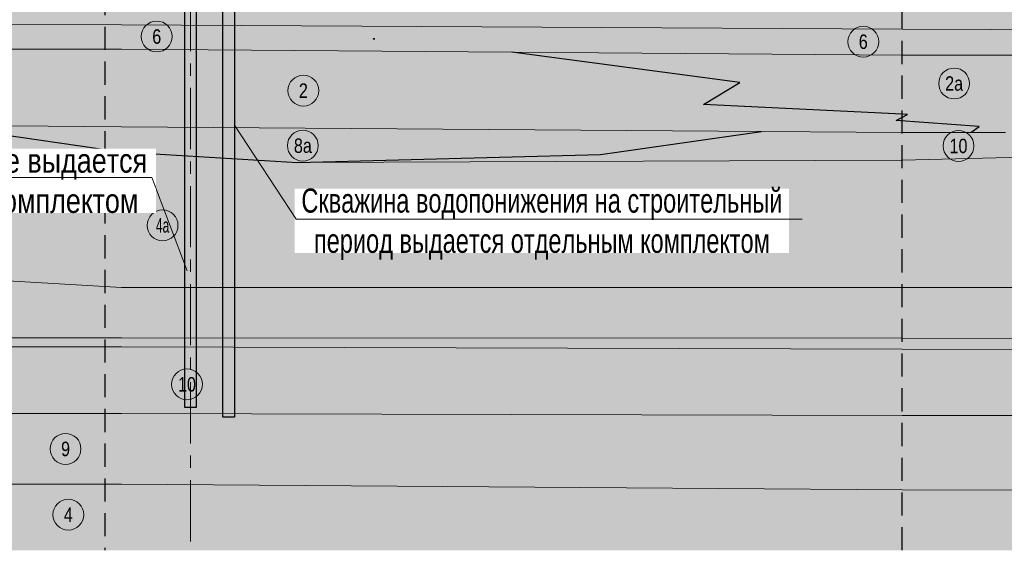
# Model space of a CAD drawing. Header units: millimetres. Extents: x 615418 to 955542, y 450519 to 646666.
# Tile 2 of 84: x 642766 to 693842, y 475635 to 503131. Entities that reach past the tile are written whole.
import ezdxf
from ezdxf import colors
from ezdxf.entities.mleader import LeaderData, LeaderLine
from ezdxf.enums import TextEntityAlignment as Align
from ezdxf.math import Vec2, Vec3

# ---------------------------------------------------------------- set-up
doc = ezdxf.new("R2010")
doc.units = ezdxf.units.MM
for name, pattern in [('CENTER', [50.8, 31.75, -6.35, 6.35, -6.35]), ('DASHED', [9, 6, -3]), ('осевая', [50.8, 31.75, -6.35, 6.35, -6.35])]:
    doc.linetypes.add(name, pattern=pattern)
for name, color, linetype in [('Bound', 7, 'Continuous'), ('Fill', 7, 'Continuous'), ('Геология', 7, 'Continuous')]:
    doc.layers.add(name, color=color, linetype=linetype)
doc.layers.add('Отдел_Выноски(точка)', color=7, linetype='Continuous', lineweight=15)
doc.layers.add('Отдел_Оси', color=1, linetype='осевая', lineweight=15)
doc.styles.add('arial', font='arial.ttf')
doc.styles.get("Standard").update_dxf_attribs({"font": 'arial.ttf'})
pattern_1 = [(90, (0, 12), (-375, 375), [16.5, -733.5]), (45, (0, 28.5), (-375, 375), [16.9706, -513.3595]), (0, (12, 40.5), (375, 375), [16.5, -733.5]), (315, (28.5, 40.5), (375, 375), [16.9706, -513.3595]), (90, (40.5, 12), (-375, 375), [16.5, -733.5]), (45, (28.5, 0), (-375, 375), [16.9706, -513.3595]), (0, (12, 0), (375, 375), [16.5, -733.5]), (315, (0, 12), (375, 375), [16.9706, -513.3595])]
pattern_2 = [(197.87055, (692.1, 696.6), (-2090.787921, -696.5901627), [8.1465, -22691.8873]), (197.87055, (347.1, 351.6), (-2090.787921, -696.5901627), [8.1465, -22691.8873]), (270, (339.4, 349.1), (696.9293, 4e-14), [8.146, -688.4443]), (270, (684.4, 694.1), (696.9293, 4e-14), [8.146, -688.4443]), (342.12945, (684.45, 685.95), (19514.0205961, -6269.3114633), [8.1465, -22691.8873]), (342.12945, (339.45, 340.95), (19514.0205961, -6269.3114633), [8.1465, -22691.8873]), (53.95936, (692.1, 683.4), (3484.646535, 4876.131138), [8.1465, -9468.1]), (53.95936, (347.1, 338.4), (3484.646535, 4876.131138), [8.1465, -9468.1]), (126.04064, (351.93, 345), (-2090.787921, 2786.36065), [8.146, -9468.1007]), (126.04064, (696.93, 690), (-2090.787921, 2786.36065), [8.146, -9468.1007])]
pattern_3 = [(0, (-18, 0), (0, 1400), [3266, 0]), (0, (-18, 466), (0, 1400), [3266, 0]), (0, (-18, 934), (0, 1400), [3266, 0])]

# ---------------------------------------------------------------- blocks, each defined once
blk = doc.blocks.new('круг6')
at = {"true_color": 0xffffff}
h = blk.add_hatch(color=7, dxfattribs=at)
edge = h.paths.add_edge_path()
edge.add_arc((0, 0), 0.8, 0, 360)
at = {"color": 7, "lineweight": 0}
blk.add_circle((0, 0), 0.8, dxfattribs=at)
at = {"color": 7, "lineweight": 0, "width": 0.8}
blk.add_text('6', height=0.75, dxfattribs=at).set_placement((0, 0), align=Align.MIDDLE_CENTER)
blk = doc.blocks.new('круг2_-32_')
at = {"true_color": 0xffffff}
h = blk.add_hatch(color=7, dxfattribs=at)
edge = h.paths.add_edge_path()
edge.add_arc((0, 0), 0.8, 0, 360)
at = {"color": 7, "lineweight": 0}
blk.add_circle((0, 0), 0.8, dxfattribs=at)
at = {"color": 7, "lineweight": 0, "width": 0.8}
blk.add_text('2а', height=0.75, dxfattribs=at).set_placement((0, 0), align=Align.MIDDLE_CENTER)
blk = doc.blocks.new('круг10')
at = {"true_color": 0xffffff}
h = blk.add_hatch(color=7, dxfattribs=at)
edge = h.paths.add_edge_path()
edge.add_arc((0, 0), 0.8, 0, 360)
at = {"color": 7, "lineweight": 0}
blk.add_circle((0, 0), 0.8, dxfattribs=at)
at = {"color": 7, "lineweight": 0, "width": 0.8}
blk.add_text('10', height=0.75, dxfattribs=at).set_placement((0, 0), align=Align.MIDDLE_CENTER)
blk = doc.blocks.new('круг9')
at = {"true_color": 0xffffff}
h = blk.add_hatch(color=7, dxfattribs=at)
edge = h.paths.add_edge_path()
edge.add_arc((0, 0), 0.8, 0, 360)
at = {"color": 7, "lineweight": 0}
blk.add_circle((0, 0), 0.8, dxfattribs=at)
at = {"color": 7, "lineweight": 0, "width": 0.8}
blk.add_text('9', height=0.75, dxfattribs=at).set_placement((0, 0), align=Align.MIDDLE_CENTER)
blk = doc.blocks.new('круг4')
at = {"true_color": 0xffffff}
h = blk.add_hatch(color=7, dxfattribs=at)
edge = h.paths.add_edge_path()
edge.add_arc((0, 0), 0.8, 0, 360)
at = {"color": 7, "lineweight": 0}
blk.add_circle((0, 0), 0.8, dxfattribs=at)
at = {"color": 7, "lineweight": 0, "width": 0.8}
blk.add_text('4', height=0.75, dxfattribs=at).set_placement((0, 0), align=Align.MIDDLE_CENTER)
blk = doc.blocks.new('круг4_-32_')
at = {"true_color": 0xffffff}
h = blk.add_hatch(color=7, dxfattribs=at)
edge = h.paths.add_edge_path()
edge.add_arc((0, 0), 0.8, 0, 360)
at = {"color": 7, "lineweight": 0}
blk.add_circle((0, 0), 0.8, dxfattribs=at)
at = {"color": 7, "lineweight": 0, "width": 0.590909}
blk.add_text('4а', height=0.75, dxfattribs=at).set_placement((0, 0), align=Align.MIDDLE_CENTER)
blk = doc.blocks.new('круг8_-32_')
at = {"true_color": 0xffffff}
h = blk.add_hatch(color=7, dxfattribs=at)
edge = h.paths.add_edge_path()
edge.add_arc((0, 0), 0.8, 0, 360)
at = {"color": 7, "lineweight": 0}
blk.add_circle((0, 0), 0.8, dxfattribs=at)
at = {"color": 7, "lineweight": 0, "width": 0.8}
blk.add_text('8а', height=0.75, dxfattribs=at).set_placement((0, 0), align=Align.MIDDLE_CENTER)
blk = doc.blocks.new('круг2')
at = {"true_color": 0xffffff}
h = blk.add_hatch(color=7, dxfattribs=at)
edge = h.paths.add_edge_path()
edge.add_arc((0, 0), 0.8, 0, 360)
at = {"color": 7, "lineweight": 0}
blk.add_circle((0, 0), 0.8, dxfattribs=at)
at = {"color": 7, "lineweight": 0, "width": 0.8}
blk.add_text('2', height=0.75, dxfattribs=at).set_placement((0, 0), align=Align.MIDDLE_CENTER)
blk = doc.blocks.new('r3 red-1')
at = {"layer": 'Fill', "lineweight": 13}
h = blk.add_hatch(dxfattribs=at)
h.set_pattern_fill('GR29', color=256, scale=1500, pattern_type=2)
h.set_pattern_definition(pattern_2)
h.paths.add_polyline_path([(25049, 1527), (26698, 1768), (28448, 1850), (29295, 1835), (30043, 1821), (30790, 1806), (31537, 1792), (32284, 1773), (33031, 1755), (33778, 1736), (34525, 1718), (35272, 1695), (36019, 1673), (36766, 1651), (37513, 1628), (38260, 1603), (39007, 1577), (39754, 1551), (40500, 1525), (41247, 1497), (41994, 1468), (42741, 1440), (43488, 1412), (44235, 1381), (44982, 1350), (45729, 1320), (46475, 1289), (47222, 1257), (47969, 1226), (48716, 1194), (49463, 1162), (50209, 1130), (50965, 1090), (52460, 1090), (55449, 1090), (58438, 1090), (61427, 1090), (64416, 1090), (67405, 1090), (70394, 1090), (73583, 1090), (80763, 1083), (87343, 1082), (94223, 1071), (101103, 1058), (107983, 1041), (114863, 1022), (121743, 1003), (128623, 982), (135504, 962), (142384, 943), (149264, 927), (156144, 913), (163024, 903), (169904, 897), (176784, 895), (172034, 1333), (169443, 1568), (166852, 1803), (164262, 2054), (163333, 2144), (161671, 2305), (159080, 2556), (156490, 2807), (154073, 3047), (151308, 3320), (148718, 3577), (146127, 3833), (143536, 4084), (140946, 4335), (138355, 4586), (135764, 4837), (133174, 5072), (130583, 5307), (127992, 5542), (125402, 5777), (122954, 5974), (122954, 2750), (73514, 2750), (72514, 2250), (9174, 2250), (5974, 3850), (-5046, 3850), (-11746, 500), (-16746, 500), (-26646, 5450), (-36566, 5450), (-37766, 4850), (-39836, 4850), (-41536, 5700), (-83834, 5700), (-87236, 7061), (-118663, 5817), (-134595, 5817), (-134595, 1847), (-118663, 1836), (-78178, 1610), (-64279, 1560), (-63339, 1560), (-62400, 1560), (-61460, 1560), (-60521, 1560), (-59582, 1560), (-58642, 1560), (-57703, 1527), (-56764, 1480), (-55824, 1422), (-54885, 1354), (-53945, 1274), (-53006, 1184), (-52067, 1084), (-51127, 972), (-50188, 850), (-50188, 850), (-46255, 309), (-42151, -675), (-38717, -1641), (-34100, -3360), (-28183, -5060), (-24350, -5268), (-22549, -5328), (-21420, -5360), (-20292, -5392), (-19164, -5424), (-18035, -5450), (-16907, -5477), (-15778, -5504), (-14650, -5530), (-13522, -5550), (-12393, -5570), (-11265, -5590), (-10137, -5609), (-9009, -5621), (-7881, -5632), (-6752, -5643), (-5624, -5655), (-4496, -5657), (-3368, -5659), (-2240, -5661), (-1112, -5663), (16, -5654), (1144, -5646), (2272, -5638), (3615, -5629), (5250, -5548), (6900, -5307), (8550, -4916), (10200, -4393), (11849, -3760), (13499, -3046), (15149, -2281), (16799, -1499), (18449, -734), (20099, -20), (21749, 613), (23399, 1136)])
at = {"layer": 'Fill'}
h = blk.add_hatch(dxfattribs=at)
h.set_pattern_fill('GR28', color=256, scale=1500, pattern_type=2)
h.set_pattern_definition(pattern_1)
h.paths.add_polyline_path([(-50182, 850), (-51127, 972), (-52067, 1084), (-53006, 1184), (-53945, 1274), (-54885, 1354), (-55824, 1422), (-56764, 1480), (-57703, 1527), (-58642, 1560), (-59582, 1560), (-60521, 1560), (-61460, 1560), (-62400, 1560), (-63339, 1560), (-64279, 1560), (-78178, 1610), (-118663, 1836), (-134595, 1847), (-134595, 569), (-118663, 569), (-78178, 260), (-75598, 260), (-72818, 260), (-70038, 260), (-67259, 260), (-64279, 260), (-63339, 260), (-62400, 260), (-61460, 260), (-60521, 260), (-59582, 260), (-58642, 260), (-57703, 260), (-56764, 276), (-46255, 309)])
h = blk.add_hatch(dxfattribs=at)
h.set_pattern_fill('GR28', color=256, scale=1500, style=0, pattern_type=2)
h.set_pattern_definition(pattern_1)
edge = h.paths.add_edge_path()
edge.add_arc((-105649, 1014), 173, 0, 360)
h.paths.add_polyline_path([(-105599, 1085), (-105616, 1101), (-105632, 1113), (-105658, 1117), (-105681, 1113), (-105697, 1103), (-105708, 1095), (-105732, 1044), (-105732, 1024), (-105732, 987), (-105728, 970), (-105714, 947), (-105697, 926), (-105686, 919), (-105660, 912), (-105637, 914), (-105625, 919), (-105602, 940), (-105590, 976), (-105590, 951), (-105639, 906), (-105693, 921), (-105726, 962), (-105732, 987), (-105732, 1024), (-105732, 1045), (-105725, 1059), (-105716, 1078), (-105702, 1109), (-105641, 1120), (-105600, 1089)], flags=16)
at = {"layer": 'Fill', "lineweight": 13}
h = blk.add_hatch(dxfattribs=at)
h.set_pattern_fill('GR30', color=256, scale=1500, pattern_type=2)
h.set_pattern_definition([(197.866148, (237.075, 241.89), (-1469.25, -489.3829239), [8.8168, -15942.6809]), (197.866148, (484.575, 489.39), (-1469.25, -489.3829239), [8.8168, -15942.6809]), (270, (476.18, 486.66), (489.75, 3e-14), [8.8168, -480.566]), (270, (228.68, 239.16), (489.75, 3e-14), [8.8168, -480.566]), (342.133852, (228.75, 230.4), (13713.0000001, -4404.4463148), [8.817, -15942.6807]), (342.133852, (476.25, 477.9), (13713.0000001, -4404.4463148), [8.817, -15942.6807]), (53.95219, (237, 227.55), (2448.75, 3425.680467), [8.817, -6649.238]), (53.95219, (484.5, 475.05), (2448.75, 3425.680467), [8.817, -6649.238]), (126.04781, (489.75, 482.25), (-1469.25, 1957.531695), [8.8168, -6649.2382]), (126.04781, (242.25, 234.75), (-1469.25, 1957.531695), [8.8168, -6649.2382])])
h.paths.add_polyline_path([(-38717, -1641), (-42151, -675), (-46255, 309), (-56764, 276), (-57703, 260), (-58642, 260), (-59582, 260), (-60521, 260), (-61460, 260), (-62400, 260), (-63339, 260), (-64279, 260), (-67259, 260), (-70038, 260), (-72818, 260), (-75598, 260), (-78178, 260), (-118663, 569), (-134595, 569), (-134595, -124), (-136095, -1124), (-133096, -2124), (-128207, -3373), (-118663, -3460), (-78178, -3740), (-74613, -3740), (-72818, -3740), (-70038, -3740), (-67259, -3740), (-64279, -3740), (-59767, -3766), (-55255, -3843), (-50743, -3968), (-46231, -4135), (-41719, -4337), (-37207, -4566), (-32695, -4810), (-28183, -5060), (-34100, -3360)])
h = blk.add_hatch(dxfattribs=at)
h.set_pattern_fill('GR29', color=256, scale=1500, pattern_type=2)
h.set_pattern_definition(pattern_2)
h.paths.add_polyline_path([(179453, -5719), (183822, -5441), (187329, -5228), (187329, -3124), (188829, -2124), (188277, -1940), (187329, -1976), (185131, -2060), (177231, -2321), (166866, -2707), (156501, -3121), (146137, -3544), (135772, -3957), (125407, -4343), (123888, -4394), (120218, -4575), (117627, -4687), (115037, -4798), (112446, -4894), (109855, -4989), (107265, -5085), (104674, -5180), (102083, -5255), (99492, -5331), (96902, -5406), (94311, -5482), (91720, -5535), (89129, -5588), (86538, -5641), (83947, -5694), (80763, -5810), (73583, -5810), (70394, -5810), (67405, -5810), (64416, -5810), (61427, -5810), (58438, -5810), (55449, -5810), (52460, -5810), (50966, -5810), (50191, -5881), (49445, -5938), (48699, -5994), (47953, -6050), (47207, -6106), (46461, -6162), (45715, -6216), (44969, -6270), (44223, -6324), (43477, -6378), (42731, -6428), (41985, -6478), (41239, -6528), (40493, -6578), (39746, -6624), (39000, -6669), (38254, -6714), (37508, -6760), (36761, -6799), (36015, -6838), (35268, -6878), (34522, -6917), (33775, -6950), (33029, -6982), (32282, -7015), (31536, -7048), (30789, -7073), (30042, -7099), (29295, -7124), (28423, -7151), (28358, -7150), (26698, -7152), (25049, -7158), (23399, -7167), (21749, -7180), (20099, -7195), (18449, -7212), (16799, -7231), (15149, -7249), (13499, -7268), (11849, -7285), (10200, -7300), (8550, -7313), (6900, -7322), (5250, -7328), (3500, -7330), (-1112, -7303), (-5624, -7222), (-10136, -7092), (-14648, -6918), (-19160, -6707), (-23671, -6470), (-28183, -6215), (-32695, -5955), (-37207, -5700), (-41719, -5463), (-46231, -5252), (-50743, -5078), (-55255, -4948), (-59767, -4867), (-64279, -4840), (-78178, -5183), (-109534, -5307), (-118663, -4749), (-128207, -3373), (-133094, -2124), (-134595, -3124), (-134595, -10840), (-118663, -11782), (-78178, -11778), (-61669, -11778), (-45376, -12175), (-29084, -12572), (-11350, -11256), (0, -10905), (3500, -10810), (28448, -10750), (31537, -10754), (34526, -10766), (37515, -10784), (40504, -10810), (43493, -10840), (46482, -10874), (49471, -10911), (52460, -10949), (55449, -10986), (58438, -11020), (61427, -11050), (64416, -11076), (67405, -11094), (70394, -11106), (73583, -11110), (80763, -11110), (118554, -11686)])
at = {"layer": 'Fill'}
h = blk.add_hatch(dxfattribs=at)
h.set_pattern_fill('GR39', color=256, scale=1500, style=0, pattern_type=2)
h.set_pattern_definition([(0, (427.5, 108), (0, 868.83), [0, -843]), (0, (969, 654), (0, 868.83), [0, -843]), (0, (126, 654), (0, 868.83), [0, -843]), (46.589094, (333, 861), (32034, 33884.37), [159.48, -47680.692]), (45.009384, (840, 525), (843, 868.83), [168.765, -40372.0644]), (44.01591, (496.5, 178.5), (843, 868.83), [182.1, -18573.4564]), (45.009384, (669, 354), (843, 868.83), [177.105, -40363.7244]), (46.627721, (168, 693), (30348, 32146.71), [189.63, -45229.577])])
h.paths.add_polyline_path([(-85466, -3690), (-118663, -3460), (-128207, -3373), (-118663, -4749), (-109534, -5307), (-93817, -4881)])
at = {"layer": 'Fill', "lineweight": 13}
h = blk.add_hatch(dxfattribs=at)
h.set_pattern_fill('GR07', color=256, scale=2000, pattern_type=2)
h.set_pattern_definition(pattern_3)
h.paths.add_polyline_path([(-41719, -4337), (-46231, -4135), (-50743, -3968), (-55255, -3843), (-59767, -3766), (-64279, -3740), (-67259, -3740), (-70038, -3740), (-72818, -3740), (-74613, -3740), (-78178, -3740), (-85466, -3690), (-93817, -4881), (-109534, -5307), (-78178, -5183), (-64279, -4840), (-59767, -4867), (-55255, -4948), (-50743, -5078), (-46231, -5252), (-41719, -5463), (-37207, -5700), (-32695, -5955), (-28183, -6215), (-23671, -6470), (-19160, -6707), (-14648, -6918), (-10136, -7092), (-5624, -7222), (-1112, -7303), (3500, -7330), (5250, -7328), (6900, -7322), (8550, -7313), (10200, -7300), (11849, -7285), (13499, -7268), (15149, -7249), (16799, -7231), (18449, -7212), (20099, -7195), (21749, -7180), (23399, -7167), (25049, -7158), (26698, -7152), (28358, -7150), (26698, -7133), (25049, -7084), (23399, -7005), (21749, -6899), (20099, -6770), (18449, -6625), (16799, -6469), (15149, -6311), (13842, -6187), (13159, -6184), (12476, -6180), (11793, -6176), (11111, -6172), (10428, -6168), (9745, -6164), (9062, -6161), (8379, -6157), (7697, -6153), (7014, -6149), (6331, -6145), (5648, -6141), (4966, -6138), (4283, -6134), (3500, -6130), (-1112, -6104), (-5624, -6027), (-10136, -5902), (-14648, -5735), (-19160, -5532), (-23671, -5304), (-24350, -5268), (-28183, -5060), (-32695, -4810), (-37207, -4566)])
at = {"layer": 'Fill'}
h = blk.add_hatch(dxfattribs=at)
h.set_pattern_fill('GR07', color=256, scale=1500, style=0, pattern_type=2)
h.set_pattern_definition([(0, (-13.5, 0), (0, 1050), [2449.5, 0]), (0, (-13.5, 349.5), (0, 1050), [2449.5, 0]), (0, (-13.5, 700.5), (0, 1050), [2449.5, 0])])
h.paths.add_polyline_path([(-77673, -4878), (-77671, -4613)])
at = {"layer": 'Fill', "lineweight": 13}
h = blk.add_hatch(dxfattribs=at)
h.set_pattern_fill('GR26', color=256, scale=1750, pattern_type=2)
h.set_pattern_definition([(202.466912, (442.575, 470.925), (-15699.6294, -6537.465926), [21.875, -41035.1054]), (247.508038, (422.275, 462.525), (-9158.11715, -22227.384148), [21.875, -41017.133]), (292.491962, (414.05, 442.4), (6541.51225, -15689.918222), [21.875, -41017.133]), (337.533088, (422.275, 422.1), (22241.14165, -9152.452296), [21.875, -41035.1054]), (22.466912, (442.575, 413.875), (15699.6294, 6537.465926), [21.875, -41035.1054]), (67.508038, (462.7, 422.1), (9158.11715, 22227.384148), [21.875, -41017.133]), (112.491962, (471.135, 442.365), (-6541.51225, 15689.918222), [21.875, -41017.133]), (157.533088, (462.7, 462.525), (-22241.14165, 9152.4522965), [21.875, -41035.1054]), (186.906993, (996.275, 1067.5), (-10466.4196, -1307.493185), [39.0775, -43450.522]), (214.678564, (957.51, 1062.83), (-13083.0245, -9152.452296), [39.0845, -20642.849]), (242.33945, (925.35, 1040.62), (-1308.30245, -2614.98637), [39.0845, -30961.1855]), (270, (907.2, 1006), (1308.302, 8e-14), [39.0845, -1268.409]), (297.66055, (907.2, 966.875), (13083.0245, -24842.370519), [39.0775, -30961.1925]), (325.321436, (925.35, 932.33), (3924.90735, -2614.98637), [39.0845, -20642.849]), (353.093007, (957.513, 910.123), (32707.561251, -3922.479556), [39.0845, -43450.515]), (20.760502, (996.275, 905.45), (27474.35145, 10459.9454815), [39.0775, -40536.238]), (48.558746, (1032.85, 919.275), (9158.11715, 10459.945482), [39.0775, -29611.876]), (76.320549, (1058.75, 948.5), (10466.4196, 43147.275111), [39.0775, -49750.5016]), (103.679451, (1068.2, 986.475), (-1308.30245, 5229.972741), [39.0775, -49750.5016]), (131.441254, (1058.75, 1024.45), (-10466.4196, 11767.438667), [39.0775, -29611.876]), (159.239498, (1032.85, 1053.675), (-10466.4196, 3922.4795555), [39.0775, -40536.238])])
h.paths.add_polyline_path([(187329, -12777), (183822, -12681), (179453, -12615), (118554, -11686), (80763, -11110), (73583, -11110), (70394, -11106), (67405, -11094), (64416, -11076), (61427, -11050), (58438, -11020), (55449, -10986), (52460, -10949), (49471, -10911), (46482, -10874), (43493, -10840), (40504, -10810), (37515, -10784), (34526, -10766), (31537, -10754), (28448, -10750), (3500, -10810), (0, -10905), (-11350, -11256), (-29084, -12572), (-45418, -13836), (-61669, -14422), (-78178, -14404), (-118663, -14387), (-134595, -14387), (-134595, -14861), (-118663, -14861), (-78178, -14980), (-61669, -15002), (-39887, -15746), (-11350, -13318), (0, -13047), (3500, -12964), (28448, -12550), (31537, -12541), (34526, -12514), (37515, -12470), (40504, -12411), (43493, -12340), (46482, -12260), (49471, -12174), (52460, -12086), (55449, -12000), (58438, -11920), (61427, -11849), (64416, -11790), (67405, -11746), (70394, -11719), (73583, -11710), (80763, -11710), (89076, -11891), (92746, -12468), (96505, -13419), (101117, -14826), (103983, -15852), (120586, -15852), (183822, -15889), (187329, -15892)])
h = blk.add_hatch(dxfattribs=at)
h.set_pattern_fill('GR28', color=256, scale=1500, pattern_type=2)
h.set_pattern_definition(pattern_1)
h.paths.add_polyline_path([(-29084, -12572), (-45376, -12175), (-61669, -11778), (-78178, -11778), (-118663, -11782), (-134595, -10840), (-134595, -14387), (-118663, -14387), (-78178, -14404), (-61669, -14422), (-45418, -13836)])
h = blk.add_hatch(dxfattribs=at)
h.set_pattern_fill('GR07', color=256, scale=2000, pattern_type=2)
h.set_pattern_definition(pattern_3)
h.paths.add_polyline_path([(114469, -18522), (110958, -17942), (109229, -17628), (107306, -17001), (106127, -16594), (80763, -16510), (78681, -16513), (73583, -16510), (28448, -16571), (3500, -16605), (0, -16609), (-11350, -16919), (-39887, -15746), (-61669, -15002), (-78178, -14980), (-118663, -14861), (-134595, -14861), (-134595, -18317), (-118663, -18317), (-78178, -18412), (-61669, -18412), (-11350, -20143), (0, -20136), (3500, -20120), (28448, -19552), (73583, -18811), (80763, -18802), (117712, -18754)])
h = blk.add_hatch(dxfattribs=at)
h.set_pattern_fill('GR38', color=256, scale=1500, pattern_type=2)
h.set_pattern_definition([(45, (0, 2100), (0, 3150), [1484.925, -2969.85]), (45, (2100, 0), (0, 3150), [1484.925, -2969.85]), (45, (0, 0), (0, 3150), [2121.3, -2333.473]), (45, (1500, 1500), (0, 3150), [2333.4, -2121.373]), (45, (1050, 0), (0, 3150), [2969.85, -1484.923]), (45, (0, 1050), (0, 3150), [2969.85, -1484.923])])
h.paths.add_polyline_path([(187329, -17679), (183822, -17678), (120586, -17669), (109229, -17628), (110958, -17942), (114469, -18522), (117712, -18754), (183822, -19278), (187329, -19328)])
h.paths.add_polyline_path([(-61669, -18412), (-78178, -18412), (-118663, -18317), (-134595, -18317), (-134595, -21963), (-118663, -21963), (-78178, -22273), (-61669, -22274), (-11350, -22026), (0, -22223), (3500, -22225), (28448, -21831), (73583, -21609), (80763, -21610), (183822, -21485), (187329, -21477), (187329, -19328), (183822, -19278), (117712, -18754), (80763, -18802), (73583, -18811), (28448, -19552), (3500, -20120), (0, -20136), (-11350, -20143)])
h = blk.add_hatch(dxfattribs=at)
h.set_pattern_fill('GR29', color=256, scale=1500, pattern_type=2)
h.set_pattern_definition(pattern_2)
h.paths.add_polyline_path([(-7503, -24957), (-6503, -25398), (187329, -25398), (187329, -21477), (183822, -21485), (80763, -21610), (73583, -21609), (28448, -21831), (3500, -22225), (0, -22223), (-11350, -22026), (-61669, -22274), (-78178, -22273), (-118663, -21963), (-134595, -21963), (-134595, -25398), (-9503, -25398), (-8503, -25380)])
at = {"lineweight": 13}
for points in [[(-109534, -5307), (-78178, -5183), (-64279, -4840), (-59767, -4867), (-55255, -4948), (-50743, -5078), (-46231, -5252), (-41719, -5463), (-37207, -5700), (-32695, -5955), (-28183, -6215), (-23671, -6470), (-19160, -6707), (-14648, -6918), (-10136, -7092)], [(-134595, -14387), (-118663, -14387), (-78178, -14404), (-61669, -14422), (-45418, -13836), (-29084, -12572), (-11350, -11256)], [(-134595, -10840), (-118663, -11782), (-78178, -11778), (-61669, -11778), (-45376, -12175), (-29084, -12572)], [(106127, -16594), (80763, -16510), (78681, -16513), (73583, -16510), (28448, -16571), (3500, -16605), (0, -16609), (-11350, -16919), (-39887, -15746), (-61669, -15002), (-78178, -14980), (-118663, -14861), (-134595, -14861)]]:
    blk.add_lwpolyline(points, dxfattribs=at)
at = {"layer": 'Bound', "lineweight": 13}
for points in [[(-64279, 1560), (-78178, 1610), (-118663, 1836), (-134595, 1847)], [(-128207, -3373), (-118663, -3460), (-78178, -3740), (-74613, -3740), (-72818, -3740)], [(117712, -18754), (80763, -18802), (73583, -18811), (28448, -19552), (3500, -20120), (0, -20136), (-11350, -20143), (-61669, -18412), (-78178, -18412), (-118663, -18317), (-134595, -18317)], [(187329, -21477), (183822, -21485), (80763, -21610), (73583, -21609), (28448, -21831), (3500, -22225), (0, -22223), (-11350, -22026), (-61669, -22274), (-78178, -22273), (-118663, -21963), (-134595, -21963)]]:
    blk.add_lwpolyline(points, dxfattribs=at)
at = {"layer": 'Bound', "color": 7, "linetype": 'Continuous', "lineweight": 0}
blk.add_lwpolyline([(-46255, 309), (-56764, 276), (-57703, 260), (-58642, 260), (-59582, 260), (-60521, 260), (-61460, 260), (-62400, 260), (-63339, 260), (-64279, 260), (-67259, 260), (-70038, 260), (-72818, 260), (-75598, 260), (-78178, 260), (-118663, 569), (-134595, 569)], dxfattribs=at)
at = {"layer": 'Bound'}
for points in [[(-74613, -3740), (-74170, -3430), (-78482, -3121), (-77898, -2811), (-78178, -2797), (-88473, -2302), (-86590, -1155), (-98420, 415)], [(-133095, -2124), (-128207, -3373), (-118663, -4749), (-109534, -5307), (-93817, -4881), (-85466, -3690)]]:
    blk.add_lwpolyline(points, dxfattribs=at)
at = {"layer": 'Fill', "xscale": 1000, "yscale": 1000, "zscale": 1000}
for name, p in [('круг6', (-116837, 1229)), ('круг6', (-80187, 958)), ('круг2_-32_', (-75475, -1206)), ('круг2', (-109231, -1576)), ('круг8_-32_', (-109257, -4428)), ('круг10', (-75248, -4443)), ('круг4_-32_', (-116535, -8560)), ('круг10', (-115269, -16797)), ('круг9', (-121568, -20144)), ('круг4', (-121425, -23553))]:
    blk.add_blockref(name, p, dxfattribs=at)
blk = doc.blocks.new('пфз блцу')
at = {"layer": 'Fill'}
h = blk.add_hatch(color=253, dxfattribs=at)
h.dxf.hatch_style = 1
h.paths.add_polyline_path([(1788625, 1263722), (1787425, 1263722), (1787425, 1263422), (1788025, 1263422), (1788325, 1263122), (1788625, 1263122)])
h.paths.add_polyline_path([(1790525, 1263722), (1789325, 1263722), (1789325, 1263122), (1789625, 1263122), (1789925, 1263422), (1790525, 1263422)])
h = blk.add_hatch(color=1, dxfattribs=at)
h.dxf.hatch_style = 1
h.paths.add_polyline_path([(1789275, 1263622), (1788675, 1263622), (1788675, 1230722), (1789275, 1230722)])
h = blk.add_hatch(color=4, dxfattribs=at)
h.dxf.hatch_style = 1
h.paths.add_polyline_path([(1791247, 1263972), (1790647, 1263972), (1790647, 1230222), (1791247, 1230222)])
at = {"ltscale": 100}
for points in [[(1787425, 1263422), (1787425, 1263722), (1788625, 1263722), (1788625, 1263122), (1788325, 1263122), (1788025, 1263422)], [(1788675, 1263622), (1789275, 1263622), (1789275, 1230722), (1788675, 1230722)], [(1790525, 1263422), (1790525, 1263722), (1789325, 1263722), (1789325, 1263122), (1789625, 1263122), (1789925, 1263422)], [(1790647, 1263972), (1791247, 1263972), (1791247, 1230222), (1790647, 1230222)]]:
    blk.add_lwpolyline(points, close=True, dxfattribs=at)
blk = doc.blocks.new('_None')

msp = doc.modelspace()

# ---------------------------------------------------------------- linework, layer by layer
at = {"linetype": 'DASHED', "ltscale": 200}
msp.add_lwpolyline([(688535.1, 475634.7), (688535.1, 536152)], dxfattribs=at)
at = {"color": 6, "linetype": 'DASHED', "ltscale": 200}
msp.add_lwpolyline([(647185, 524363.2), (647185, 475634.7)], dxfattribs=at)
at = {"layer": 'Отдел_Оси', "color": 1, "linetype": 'CENTER', "ltscale": 100}
msp.add_lwpolyline([(651629.1, 476097.4), (651629.1, 524363.2)], dxfattribs=at)

# ---------------------------------------------------------------- block references
at = {"layer": 'Bound'}
msp.add_blockref('r3 red-1', (766712.9, 501032.4), dxfattribs=at)
at = {"layer": 'Геология', "color": 6}
msp.add_blockref('пфз блцу', (-1137346.1, -747689.7), dxfattribs=at)

# ---------------------------------------------------------------- next in the draw order: leaders
at = {"layer": 'Отдел_Выноски(точка)'}
ml = msp.add_multileader_mtext('Standard', dxfattribs=at)
ml.set_content('{\\W0.7;Скважина водопонижения на строительный период выдается отдельным комплектом}', color=256, style='arial')
ml.set_leader_properties(color=256, linetype='ByLayer', lineweight=-1)
ml.set_arrow_properties(name='NONE')
ml.build(insert=Vec2(0, 0))
ml.multileader.update_dxf_attribs({"text_left_attachment_type": 6, "text_right_attachment_type": 6, "arrow_head_size": 750})
ctx = ml.context
ctx.base_point, ctx.char_height, ctx.arrow_head_size, ctx.landing_gap_size, ctx.plane_origin = Vec3(657438.5, 492786.4), 1250, 750, 10, Vec3(661077.1, 460487.9)
ctx.left_attachment, ctx.right_attachment, ctx.text_align_type = 6, 6, 1
notes = []
notes.append((ctx, [(0, (1, 1, 0), (657115.1, 492786.4), (1, 0), 323.4, [(0, [(653900.9, 497673.1)], 0, [])])]))
ctx.mtext.insert, ctx.mtext.width, ctx.mtext.alignment, ctx.mtext.flow_direction = Vec3(669854.9, 494383.4), 25645.576, 2, 5
ctx.mtext.has_bg_fill, ctx.mtext.bg_color, ctx.mtext.bg_scale_factor, ctx.mtext.bg_transparency, ctx.mtext.use_window_bg_color = 1, -1073741824, 1, 0, 1
ml = msp.add_multileader_mtext('Standard', dxfattribs=at)
ml.set_content('{\\W0.8;Стена в грунте выдается отдельным комплектом}', color=256, style='arial')
ml.set_leader_properties(color=256, linetype='ByLayer', lineweight=-1)
ml.set_arrow_properties(name='NONE')
ml.build(insert=Vec2(0, 0))
ml.multileader.update_dxf_attribs({"text_left_attachment_type": 6, "text_right_attachment_type": 6, "arrow_head_size": 750})
ctx = ml.context
ctx.base_point, ctx.char_height, ctx.arrow_head_size, ctx.landing_gap_size, ctx.plane_origin = Vec3(633184.2, 494946.5), 1250, 750, 10, Vec3(659130.9, 452932)
ctx.left_attachment, ctx.right_attachment, ctx.text_align_type = 6, 6, 1
notes.append((ctx, [(1, (1, 1, 0), (649627.9, 494946.5), (-1, 0), 323.4, [(0, [(651448.9, 490117.2)], 0, [])])]))
ctx.mtext.insert, ctx.mtext.width, ctx.mtext.alignment, ctx.mtext.flow_direction = Vec3(641244.4, 496453.2), 17198.475, 2, 5
ctx.mtext.has_bg_fill, ctx.mtext.bg_color, ctx.mtext.bg_scale_factor, ctx.mtext.bg_transparency, ctx.mtext.use_window_bg_color = 1, -1073741824, 1, 0, 1
for ctx, leaders in notes:
    for number, flags, end, landing, length, lines in leaders:
        leader = LeaderData()
        leader.index, (leader.has_last_leader_line, leader.has_dogleg_vector, leader.attachment_direction) = number, flags
        leader.last_leader_point, leader.dogleg_vector, leader.dogleg_length = Vec3(end), Vec3(landing), length
        for number, points, colour, breaks in lines:
            line = LeaderLine()
            line.index, line.vertices, line.color, line.breaks = number, Vec3.list(points), colors.encode_raw_color(colour), breaks
            leader.lines.append(line)
        ctx.leaders.append(leader)

doc.saveas('drawing.dxf')
